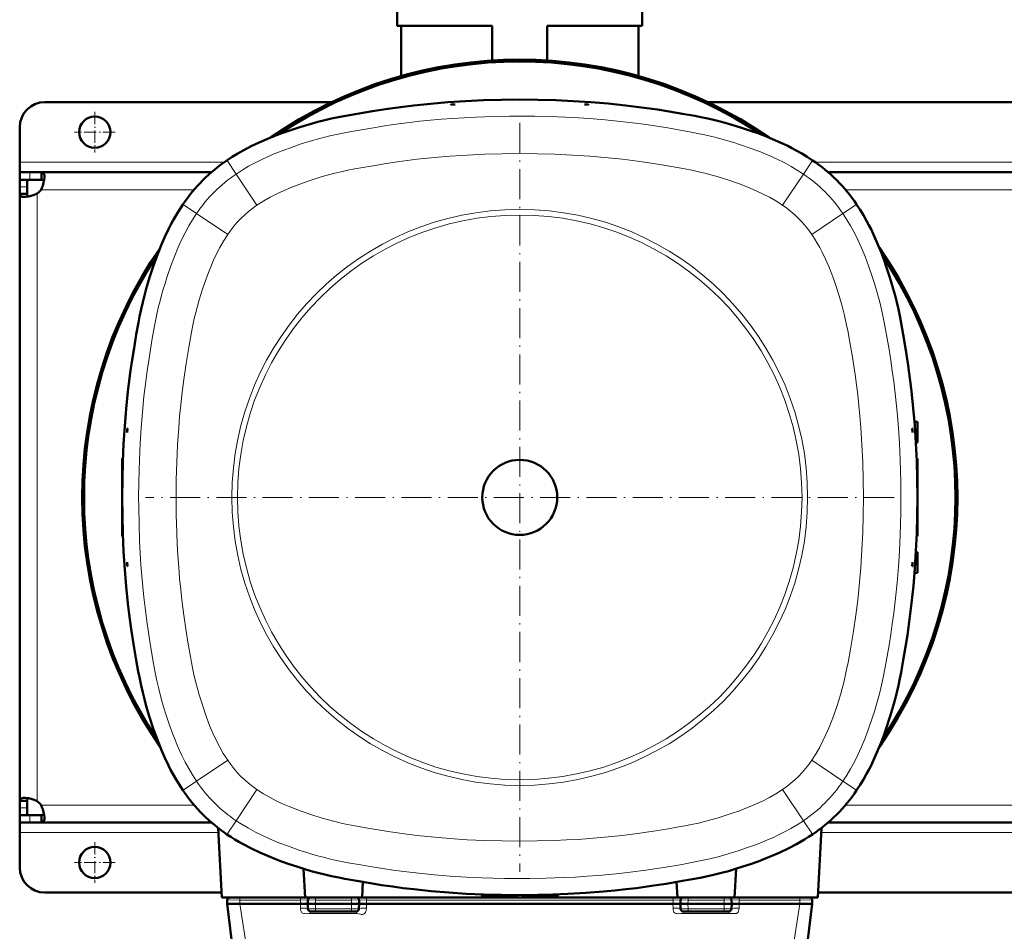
# Model space of a CAD drawing. Extents: x -1768 to 2122, y -1862 to 865.
# Tile 7 of 63: x -303 to 90, y -1550 to -1185. Entities that reach past the tile are written whole.
import ezdxf

# ---------------------------------------------------------------- set-up
doc = ezdxf.new("R2010")
doc.units = 0
doc.linetypes.add('DASHDOT', pattern=[18.5, 12, -3, 0.5, -3])

msp = doc.modelspace()

# ---------------------------------------------------------------- linework, layer by layer
at = {"color": 7, "lineweight": 50}
for p, q in [((-152.43, -1187.67), (-152.43, -1181.17)), ((-54.43, -1187.67), (-54.43, -1181.17)), ((-114.43, -1187.67), (-152.43, -1187.67)), ((-150.93, -1207.75), (-150.93, -1187.67)), ((-114.43, -1201.52), (-114.43, -1187.67)), ((-54.43, -1187.67), (-92.43, -1187.67)), ((-92.43, -1201.52), (-92.43, -1187.67)), ((-55.93, -1207.75), (-55.93, -1187.67)), ((-178.66, -1218.17), (-293.43, -1218.17)), ((-129.32, -1219.17), (-130.98, -1219.28)), ((-130.98, -1219.28), (-130.97, -1219.17)), ((-130.97, -1219.17), (-129.32, -1219.17)), ((-75.92, -1219.17), (-77.56, -1219.17)), ((-77.56, -1219.17), (-75.91, -1219.28)), ((-75.91, -1219.28), (-75.92, -1219.17)), ((321.34, -1218.17), (-28.21, -1218.17)), ((-303.43, -1242.17), (-303.43, -1228.17)), ((-303.43, -1246.17), (-303.43, -1242.17)), ((-303.43, -1246.17), (-303.43, -1249.17)), ((-299.32, -1246.17), (-303.43, -1246.17)), ((-294.76, -1246.17), (-299.32, -1246.17)), ((-294.76, -1246.17), (-294.76, -1249.17)), ((-226.75, -1246.17), (-294.76, -1246.17)), ((273.25, -1246.17), (19.86, -1246.17)), ((-303.43, -1249.17), (-303.3, -1249.17)), ((-303.43, -1249.17), (-303.43, -1252.04)), ((-299.32, -1249.17), (-303.43, -1249.17)), ((-303.43, -1252.04), (-303.43, -1254.84)), ((-300.43, -1249.17), (-300.43, -1252.04)), ((-300.43, -1254.84), (-300.43, -1252.04)), ((-299.32, -1249.17), (-294.76, -1249.17)), ((-303.43, -1254.84), (-300.43, -1254.84)), ((-303.43, -1254.84), (-303.43, -1376.17)), ((55.56, -1346.04), (54.4, -1346)), ((55.56, -1346.04), (54.4, -1346)), ((55.56, -1346.04), (54.4, -1346)), ((55.56, -1346.04), (54.4, -1346)), ((55.56, -1350.17), (55.56, -1346.04)), ((-260.33, -1348.64), (-260.44, -1348.64)), ((-260.44, -1350.29), (-260.33, -1348.64)), ((-260.44, -1348.64), (-260.44, -1350.29)), ((53.44, -1348.64), (53.56, -1348.64)), ((53.56, -1350.29), (53.44, -1348.64)), ((53.56, -1348.64), (53.56, -1350.29)), ((55.56, -1354.29), (55.56, -1350.17)), ((55.56, -1354.29), (54.96, -1354.32)), ((-262.44, -1360.67), (-262.15, -1360.65)), ((-262.44, -1375.77), (-262.44, -1360.67)), ((55.56, -1360.67), (55.26, -1360.65)), ((55.56, -1376.17), (55.56, -1360.67)), ((-303.43, -1497.5), (-303.43, -1376.17)), ((-262.44, -1391.67), (-262.44, -1376.57)), ((55.56, -1391.67), (55.56, -1376.17)), ((-262.44, -1391.67), (-262.15, -1391.69)), ((55.56, -1391.67), (55.26, -1391.69)), ((55.56, -1398.04), (54.96, -1398.02)), ((55.56, -1398.04), (54.96, -1398.02)), ((55.56, -1398.04), (54.96, -1398.02)), ((55.56, -1398.04), (54.96, -1398.02)), ((55.56, -1402.17), (55.56, -1398.04)), ((-260.44, -1403.7), (-260.44, -1402.05)), ((-260.44, -1402.05), (-260.33, -1403.7)), ((-260.33, -1403.7), (-260.44, -1403.7)), ((53.56, -1402.05), (53.44, -1403.7)), ((53.44, -1403.7), (53.56, -1403.7)), ((53.56, -1403.7), (53.56, -1402.05)), ((55.56, -1406.29), (55.56, -1402.17)), ((55.56, -1406.29), (54.4, -1406.33)), ((-303.43, -1497.5), (-300.43, -1497.5)), ((-303.43, -1500.3), (-303.43, -1497.5)), ((-300.43, -1500.3), (-300.43, -1497.5)), ((-303.43, -1503.17), (-303.43, -1500.3)), ((-303.43, -1503.17), (-300.43, -1503.17)), ((-303.43, -1506.17), (-303.43, -1503.17)), ((-299.32, -1503.17), (-303.43, -1503.17)), ((-300.43, -1503.17), (-300.43, -1500.3)), ((-294.76, -1503.17), (-299.32, -1503.17)), ((-294.76, -1506.17), (-294.76, -1503.17)), ((-303.43, -1506.17), (-303.43, -1510.17)), ((-299.32, -1506.17), (-303.43, -1506.17)), ((-294.76, -1506.17), (-299.32, -1506.17)), ((-226.75, -1506.17), (-294.76, -1506.17)), ((273.25, -1506.17), (19.86, -1506.17)), ((-303.43, -1510.17), (-303.43, -1524.17)), ((-224.08, -1508.35), (-222.62, -1536.17)), ((17.19, -1508.35), (15.73, -1536.17)), ((-189.93, -1524.64), (-189.32, -1536.17)), ((-16.96, -1524.64), (-17.56, -1536.17)), ((-166.15, -1529.93), (-166.48, -1536.17)), ((-40.73, -1529.93), (-40.4, -1536.17)), ((-222.73, -1534.17), (-293.43, -1534.17)), ((-118.94, -1535.17), (-118.96, -1534.87)), ((-118.94, -1535.17), (-104.07, -1535.17)), ((-102.81, -1535.17), (-87.94, -1535.17)), ((-87.94, -1535.17), (-87.93, -1534.87)), ((277.27, -1534.17), (15.84, -1534.17)), ((-189.32, -1536.17), (-222.62, -1536.17)), ((-220.4, -1537.14), (-220.44, -1538.67)), ((-220.44, -1538.67), (-215.46, -1538.67)), ((-216.96, -1567.06), (-220.44, -1538.67)), ((-215.46, -1538.67), (-215.44, -1538.67)), ((-215.44, -1538.67), (-191.19, -1538.67)), ((-191.19, -1538.67), (-191.18, -1538.67)), ((-189.32, -1538.67), (-191.18, -1538.67)), ((-166.48, -1536.17), (-189.32, -1536.17)), ((-189.32, -1538.67), (-188.19, -1538.67)), ((-188.19, -1538.67), (-188.15, -1537.14)), ((-188.19, -1538.67), (-188.14, -1540.7)), ((-185.19, -1538.67), (-188.19, -1538.67)), ((-170.69, -1538.67), (-185.19, -1538.67)), ((-167.69, -1538.67), (-170.69, -1538.67)), ((-167.69, -1538.67), (-167.75, -1540.7)), ((-167.69, -1538.67), (-167.73, -1537.14)), ((-166.57, -1538.67), (-167.69, -1538.67)), ((-164.7, -1538.67), (-166.57, -1538.67)), ((-40.4, -1536.17), (-166.48, -1536.17)), ((-164.7, -1538.67), (-164.69, -1538.67)), ((-164.69, -1538.67), (-42.19, -1538.67)), ((-42.19, -1538.67), (-42.18, -1538.67)), ((-40.32, -1538.67), (-42.18, -1538.67)), ((-17.56, -1536.17), (-40.4, -1536.17)), ((-40.32, -1538.67), (-39.19, -1538.67)), ((-39.15, -1537.14), (-39.19, -1538.67)), ((-39.19, -1538.67), (-36.19, -1538.67)), ((-39.14, -1540.7), (-39.19, -1538.67)), ((-21.69, -1538.67), (-36.19, -1538.67)), ((-21.69, -1538.67), (-18.69, -1538.67)), ((-18.75, -1540.7), (-18.69, -1538.67)), ((-18.73, -1537.14), (-18.69, -1538.67)), ((-17.57, -1538.67), (-18.69, -1538.67)), ((-15.7, -1538.67), (-17.57, -1538.67)), ((15.73, -1536.17), (-17.56, -1536.17)), ((-15.7, -1538.67), (-15.69, -1538.67)), ((-15.69, -1538.67), (8.56, -1538.67)), ((8.56, -1538.67), (8.57, -1538.67)), ((8.57, -1538.67), (13.56, -1538.67)), ((10.07, -1567.06), (13.56, -1538.67)), ((13.52, -1537.14), (13.56, -1538.67)), ((-185.14, -1541.67), (-187.14, -1541.67)), ((-170.75, -1541.67), (-185.14, -1541.67)), ((-168.75, -1541.67), (-170.75, -1541.67)), ((-38.14, -1541.67), (-36.14, -1541.67)), ((-21.75, -1541.67), (-36.14, -1541.67)), ((-21.75, -1541.67), (-19.75, -1541.67))]:
    msp.add_line(p, q, dxfattribs=at)
at = {"color": 7, "linetype": 'DASHDOT', "lineweight": 18, "ltscale": 0.40625}
for p, q in [((-273.43, -1222.04), (-273.43, -1238.29)), ((-265.31, -1230.17), (-281.56, -1230.17)), ((-273.43, -1514.04), (-273.43, -1530.29)), ((-265.31, -1522.17), (-281.56, -1522.17))]:
    msp.add_line(p, q, dxfattribs=at)
at = {"color": 7, "linetype": 'DASHDOT', "lineweight": 18}
for p, q in [((-103.44, -1226.49), (-103.44, -1525.85)), ((46.23, -1376.17), (-253.12, -1376.17))]:
    msp.add_line(p, q, dxfattribs=at)
at = {"color": 7, "lineweight": 18}
for p, q in [((-221.6, -1242.17), (-303.43, -1242.17)), ((-220.55, -1241.45), (-220.51, -1241.52)), ((-216.89, -1246.92), (-220.51, -1241.52)), ((10, -1246.92), (13.62, -1241.52)), ((13.67, -1241.45), (13.62, -1241.52)), ((278.4, -1242.17), (14.72, -1242.17)), ((-299.32, -1246.17), (-299.32, -1249.17)), ((-216.89, -1246.92), (-208.54, -1259.36)), ((10, -1246.92), (1.66, -1259.36)), ((-303.43, -1252.04), (-300.43, -1252.04)), ((-296.43, -1254.7), (-296.43, -1376.17)), ((-233.7, -1253.17), (-294.9, -1253.17)), ((266.3, -1253.17), (26.82, -1253.17)), ((-238.16, -1259.06), (-238.09, -1259.11)), ((-232.69, -1262.73), (-238.09, -1259.11)), ((25.81, -1262.73), (31.21, -1259.11)), ((31.28, -1259.06), (31.21, -1259.11)), ((-232.69, -1262.73), (-220.25, -1271.07)), ((13.37, -1271.07), (25.81, -1262.73)), ((-296.43, -1497.64), (-296.43, -1376.17)), ((-232.69, -1489.61), (-220.25, -1481.27)), ((25.81, -1489.61), (13.37, -1481.27)), ((-232.69, -1489.61), (-238.09, -1493.23)), ((25.81, -1489.61), (31.21, -1493.23)), ((-238.16, -1493.28), (-238.09, -1493.23)), ((-216.89, -1505.42), (-208.54, -1492.98)), ((10, -1505.42), (1.66, -1492.98)), ((31.28, -1493.28), (31.21, -1493.23)), ((-233.7, -1499.17), (-294.9, -1499.17)), ((266.3, -1499.17), (26.82, -1499.17)), ((-303.43, -1500.3), (-300.43, -1500.3)), ((-299.32, -1506.17), (-299.32, -1503.17)), ((-216.89, -1505.42), (-220.51, -1510.82)), ((10, -1505.42), (13.62, -1510.82)), ((-223.98, -1510.17), (-303.43, -1510.17)), ((-220.55, -1510.89), (-220.51, -1510.82)), ((13.67, -1510.89), (13.62, -1510.82)), ((276.02, -1510.17), (17.1, -1510.17)), ((-210.68, -1568.92), (-215.46, -1538.67)), ((-215.4, -1537.14), (-215.44, -1538.67)), ((-215.4, -1536.17), (-215.4, -1537.14)), ((-215.4, -1537.14), (-191.15, -1537.14)), ((-191.15, -1537.14), (-191.19, -1538.67)), ((-191.18, -1538.67), (-191.14, -1540.41)), ((-191.15, -1536.17), (-191.15, -1537.14)), ((-185.19, -1538.67), (-185.15, -1537.14)), ((-185.19, -1538.67), (-185.14, -1540.7)), ((-185.15, -1536.17), (-185.15, -1537.14)), ((-170.73, -1537.14), (-185.15, -1537.14)), ((-170.75, -1540.7), (-170.69, -1538.67)), ((-170.73, -1537.14), (-170.73, -1536.17)), ((-170.73, -1537.14), (-170.69, -1538.67)), ((-164.75, -1540.41), (-164.7, -1538.67)), ((-164.73, -1536.17), (-164.73, -1537.14)), ((-164.73, -1537.14), (-42.15, -1537.14)), ((-164.73, -1537.14), (-164.69, -1538.67)), ((-42.15, -1537.14), (-42.19, -1538.67)), ((-42.18, -1538.67), (-42.14, -1540.41)), ((-42.15, -1536.17), (-42.15, -1537.14)), ((-36.15, -1537.14), (-36.19, -1538.67)), ((-36.14, -1540.7), (-36.19, -1538.67)), ((-36.15, -1537.14), (-36.15, -1536.17)), ((-21.73, -1537.14), (-36.15, -1537.14)), ((-21.75, -1540.7), (-21.69, -1538.67)), ((-21.73, -1536.17), (-21.73, -1537.14)), ((-21.73, -1537.14), (-21.69, -1538.67)), ((-15.75, -1540.41), (-15.7, -1538.67)), ((-15.73, -1536.17), (-15.73, -1537.14)), ((-15.73, -1537.14), (8.52, -1537.14)), ((-15.73, -1537.14), (-15.69, -1538.67)), ((3.8, -1568.92), (8.57, -1538.67)), ((8.52, -1536.17), (8.52, -1537.14)), ((8.52, -1537.14), (8.56, -1538.67)), ((-187.14, -1541.67), (-187.14, -1542.55)), ((-187.14, -1542.55), (-185.54, -1542.55)), ((-185.54, -1542.55), (-170.35, -1542.55)), ((-170.75, -1540.7), (-185.14, -1540.7)), ((-185.14, -1541.67), (-185.14, -1540.7)), ((-170.75, -1540.7), (-170.75, -1541.67)), ((-170.35, -1542.55), (-170.25, -1542.55)), ((-170.25, -1542.55), (-168.75, -1542.55)), ((-168.75, -1541.67), (-168.75, -1542.55)), ((-38.14, -1541.67), (-38.14, -1542.55)), ((-38.14, -1542.55), (-36.54, -1542.55)), ((-36.54, -1542.55), (-21.35, -1542.55)), ((-21.75, -1540.7), (-36.14, -1540.7)), ((-36.14, -1540.7), (-36.14, -1541.67)), ((-21.75, -1541.67), (-21.75, -1540.7)), ((-21.35, -1542.55), (-21.25, -1542.55)), ((-21.25, -1542.55), (-19.75, -1542.55)), ((-19.75, -1541.67), (-19.75, -1542.55))]:
    msp.add_line(p, q, dxfattribs=at)
at = {"color": 7, "linetype": 'DASHDOT', "lineweight": 18, "ltscale": 0.034585}
msp.add_line((55.67, -1350.17), (54.29, -1350.17), dxfattribs=at)
at = {"color": 7, "linetype": 'DASHDOT', "lineweight": 18, "ltscale": 0.00894}
msp.add_line((55.59, -1376.17), (55.23, -1376.17), dxfattribs=at)
at = {"color": 7, "linetype": 'DASHDOT', "lineweight": 18, "ltscale": 0.034563}
msp.add_line((55.67, -1402.17), (54.29, -1402.17), dxfattribs=at)
at = {"color": 7, "lineweight": 50}
for points in [[(-220.55, -1241.45), (-218.41, -1240.05), (-216.22, -1238.72), (-214, -1237.46), (-212.31, -1236.55), (-210.6, -1235.68), (-207.6, -1234.25), (-204.54, -1232.92), (-201.45, -1231.67), (-198.63, -1230.62), (-195.79, -1229.61), (-191.35, -1228.14), (-186.86, -1226.79), (-184.15, -1226.05), (-181.42, -1225.36), (-178.7, -1224.74), (-175.33, -1224.05), (-173.06, -1223.61), (-168.53, -1222.81), (-162.33, -1221.78), (-156.22, -1220.83), (-150.09, -1219.99), (-145.87, -1219.48), (-139.08, -1218.79), (-132.27, -1218.22), (-125.1, -1217.76), (-117.92, -1217.43), (-110.77, -1217.23), (-103.44, -1217.17)], [(13.67, -1241.45), (11.52, -1240.05), (9.33, -1238.72), (7.11, -1237.46), (5.42, -1236.55), (3.72, -1235.68), (0.71, -1234.25), (-2.34, -1232.92), (-5.44, -1231.67), (-8.26, -1230.62), (-11.1, -1229.61), (-15.54, -1228.14), (-20.02, -1226.79), (-22.74, -1226.05), (-25.46, -1225.36), (-28.19, -1224.74), (-31.08, -1224.14), (-33.49, -1223.68), (-38.32, -1222.81), (-43.73, -1221.91), (-48.4, -1221.17), (-52.66, -1220.54), (-58.97, -1219.72), (-61.09, -1219.48), (-68.05, -1218.76), (-75.05, -1218.19), (-82.05, -1217.74), (-89.04, -1217.42), (-96.21, -1217.23), (-103.44, -1217.17)], [(-293.56, -1248.13), (-293.63, -1249.19), (-293.85, -1250.36), (-294.21, -1251.57), (-294.52, -1252.38), (-294.9, -1253.17)], [(-294.76, -1246.17), (-294.37, -1246.23), (-294.06, -1246.4), (-293.83, -1246.7), (-293.66, -1247.12), (-293.58, -1247.59), (-293.56, -1248.13)], [(-294.76, -1249.17), (-294.3, -1249.22), (-293.94, -1249.37), (-293.7, -1249.64)], [(-301.48, -1256.05), (-301.95, -1256.03), (-302.38, -1255.96), (-302.65, -1255.89), (-302.88, -1255.79), (-303.11, -1255.64), (-303.27, -1255.45), (-303.4, -1255.17), (-303.43, -1254.84)], [(-296.43, -1254.7), (-297.01, -1254.99), (-297.6, -1255.24), (-298.79, -1255.64), (-299.97, -1255.9), (-301.07, -1256.03), (-301.48, -1256.05)], [(-299.96, -1255.9), (-300.23, -1255.66), (-300.39, -1255.31), (-300.43, -1254.84)], [(-238.16, -1259.06), (-239.56, -1261.21), (-240.89, -1263.39), (-242.16, -1265.61), (-243.06, -1267.3), (-243.94, -1269.01), (-245.36, -1272.02), (-246.69, -1275.07), (-247.94, -1278.17), (-249, -1280.98), (-250, -1283.82), (-251.47, -1288.27), (-252.82, -1292.75), (-253.56, -1295.46), (-254.25, -1298.19), (-254.87, -1300.92), (-255.47, -1303.81), (-255.94, -1306.21), (-256.8, -1311.04), (-257.7, -1316.46), (-258.44, -1321.13), (-259.07, -1325.39), (-259.89, -1331.7), (-260.14, -1333.81), (-260.85, -1340.78), (-261.42, -1347.77), (-261.87, -1354.77), (-262.19, -1361.77), (-262.38, -1368.93), (-262.44, -1376.17)], [(31.28, -1259.06), (32.67, -1261.21), (34, -1263.39), (35.27, -1265.61), (36.18, -1267.3), (37.05, -1269.01), (38.48, -1272.02), (39.81, -1275.07), (41.05, -1278.17), (42.11, -1280.98), (43.12, -1283.82), (44.58, -1288.27), (45.93, -1292.75), (46.68, -1295.46), (47.36, -1298.19), (47.99, -1300.92), (48.68, -1304.28), (49.11, -1306.55), (49.92, -1311.09), (50.95, -1317.28), (51.9, -1323.4), (52.74, -1329.52), (53.24, -1333.75), (53.94, -1340.53), (54.51, -1347.34), (54.97, -1354.52), (55.3, -1361.69), (55.49, -1368.84), (55.56, -1376.17)], [(-238.16, -1493.28), (-239.56, -1491.13), (-240.89, -1488.95), (-242.16, -1486.73), (-243.06, -1485.04), (-243.94, -1483.33), (-245.36, -1480.32), (-246.69, -1477.27), (-247.94, -1474.17), (-249, -1471.35), (-250, -1468.51), (-251.47, -1464.07), (-252.82, -1459.59), (-253.56, -1456.87), (-254.25, -1454.15), (-254.87, -1451.42), (-255.57, -1448.06), (-256, -1445.79), (-256.81, -1441.25), (-257.88, -1434.77), (-258.81, -1428.8), (-259.62, -1422.82), (-260.13, -1418.59), (-260.83, -1411.81), (-261.39, -1405), (-261.86, -1397.82), (-262.19, -1390.65), (-262.38, -1383.5), (-262.44, -1376.17)], [(31.28, -1493.28), (32.67, -1491.13), (34, -1488.95), (35.27, -1486.73), (36.18, -1485.04), (37.05, -1483.33), (38.48, -1480.32), (39.81, -1477.27), (41.05, -1474.17), (42.11, -1471.35), (43.12, -1468.51), (44.58, -1464.07), (45.93, -1459.59), (46.68, -1456.87), (47.36, -1454.15), (47.99, -1451.42), (48.59, -1448.53), (49.05, -1446.12), (49.91, -1441.3), (50.82, -1435.88), (51.56, -1431.21), (52.18, -1426.95), (53.01, -1420.64), (53.25, -1418.53), (53.96, -1411.56), (54.54, -1404.57), (54.98, -1397.57), (55.3, -1390.57), (55.5, -1383.41), (55.56, -1376.17)], [(-301.48, -1496.29), (-301.95, -1496.31), (-302.38, -1496.37), (-302.65, -1496.45), (-302.88, -1496.55), (-303.11, -1496.7), (-303.27, -1496.89), (-303.4, -1497.17), (-303.43, -1497.5)], [(-296.43, -1497.64), (-297.01, -1497.35), (-297.6, -1497.1), (-298.79, -1496.7), (-299.97, -1496.44), (-301.07, -1496.3), (-301.48, -1496.29)], [(-299.96, -1496.44), (-300.23, -1496.68), (-300.39, -1497.03), (-300.43, -1497.5)], [(-293.56, -1504.21), (-293.63, -1503.15), (-293.85, -1501.98), (-294.21, -1500.77), (-294.52, -1499.96), (-294.9, -1499.17)], [(-294.76, -1503.17), (-294.3, -1503.12), (-293.94, -1502.97), (-293.7, -1502.7)], [(-294.76, -1506.17), (-294.37, -1506.11), (-294.06, -1505.94), (-293.83, -1505.64), (-293.66, -1505.21), (-293.58, -1504.75), (-293.56, -1504.21)], [(-220.55, -1510.89), (-218.98, -1511.92), (-217.38, -1512.92), (-215.76, -1513.89), (-214.12, -1514.82), (-210.79, -1516.57), (-207.4, -1518.18), (-203.93, -1519.67), (-201.35, -1520.7), (-198.75, -1521.68), (-195.71, -1522.75), (-192.66, -1523.78), (-189.77, -1524.69), (-186.86, -1525.55), (-184.15, -1526.29), (-181.42, -1526.97), (-178.7, -1527.6), (-175.8, -1528.2), (-173.4, -1528.66), (-168.57, -1529.53), (-163.15, -1530.43), (-158.69, -1531.14), (-154.22, -1531.8), (-150.02, -1532.36), (-145.8, -1532.86), (-138.83, -1533.58), (-131.84, -1534.15), (-124.84, -1534.6), (-117.84, -1534.91), (-110.68, -1535.11), (-103.44, -1535.17)], [(13.67, -1510.89), (12.09, -1511.92), (10.49, -1512.92), (8.87, -1513.89), (7.24, -1514.82), (3.91, -1516.57), (0.51, -1518.18), (-2.95, -1519.67), (-5.54, -1520.7), (-8.14, -1521.68), (-11.17, -1522.75), (-14.23, -1523.78), (-17.12, -1524.69), (-20.02, -1525.55), (-22.74, -1526.29), (-25.46, -1526.97), (-28.19, -1527.6), (-31.26, -1528.24), (-34.35, -1528.82), (-38.36, -1529.53), (-44.84, -1530.61), (-50.81, -1531.53), (-56.79, -1532.35), (-61.02, -1532.86), (-65.47, -1533.33), (-69.93, -1533.74), (-77.05, -1534.29), (-84.17, -1534.71), (-90.15, -1534.95), (-96.11, -1535.11), (-103.44, -1535.17)]]:
    msp.add_lwpolyline(points, dxfattribs=at)
at = {"color": 7, "lineweight": 18}
for points in [[(-216.89, -1246.92), (-214.4, -1245.32), (-211.87, -1243.81), (-209.29, -1242.4), (-206.65, -1241.08), (-204.61, -1240.12), (-202.53, -1239.22), (-200.32, -1238.31), (-198.09, -1237.44), (-194.5, -1236.14), (-190.85, -1234.9), (-187.2, -1233.75), (-183.34, -1232.65), (-179.46, -1231.67), (-176.79, -1231.07), (-172.19, -1230.15), (-168.36, -1229.46), (-161.12, -1228.25), (-157.5, -1227.68), (-153.89, -1227.15), (-147.59, -1226.32), (-143.38, -1225.84), (-139.16, -1225.41), (-134.77, -1225.02), (-130.38, -1224.69), (-125.71, -1224.39), (-121.03, -1224.15), (-113.91, -1223.89), (-107.49, -1223.77), (-103.44, -1223.76)], [(-103.44, -1223.76), (-97.39, -1223.8), (-92.84, -1223.89), (-88.31, -1224.04), (-81.97, -1224.34), (-75.64, -1224.75), (-69.32, -1225.26), (-63.09, -1225.88), (-57.1, -1226.59), (-52.88, -1227.16), (-48.66, -1227.79), (-44.29, -1228.49), (-39.93, -1229.22), (-34.84, -1230.12), (-32.16, -1230.64), (-29.51, -1231.19), (-27.2, -1231.72), (-24.91, -1232.29), (-22.57, -1232.92), (-20.23, -1233.59), (-17.89, -1234.31), (-15.55, -1235.06), (-10.9, -1236.67), (-7.12, -1238.09), (-3.41, -1239.62), (-0.52, -1240.94), (2.31, -1242.35), (5.08, -1243.87), (7.56, -1245.35), (10, -1246.92)], [(-103.44, -1238.73), (-110.45, -1238.8), (-117.45, -1238.99), (-122.12, -1239.19), (-126.75, -1239.46), (-131.37, -1239.78), (-135.91, -1240.15), (-140.28, -1240.57), (-144.43, -1241.02), (-150.53, -1241.8), (-156.87, -1242.74), (-162.1, -1243.59), (-167, -1244.43), (-169.44, -1244.87), (-172.19, -1245.41), (-174.9, -1245.99), (-177.39, -1246.58), (-179.87, -1247.23), (-182.41, -1247.96), (-185.24, -1248.83), (-188.06, -1249.76), (-191.35, -1250.92), (-194.58, -1252.15), (-197.73, -1253.46), (-200.55, -1254.77), (-203.3, -1256.18), (-205.8, -1257.62), (-208.54, -1259.36)], [(-103.44, -1238.73), (-96.4, -1238.8), (-89.38, -1238.99), (-82.41, -1239.32), (-75.46, -1239.78), (-71.01, -1240.15), (-66.56, -1240.58), (-62.41, -1241.03), (-56.31, -1241.81), (-49.96, -1242.75), (-42.72, -1243.94), (-37.44, -1244.88), (-34.57, -1245.43), (-31.97, -1245.99), (-29.49, -1246.58), (-27.01, -1247.23), (-24.46, -1247.96), (-20.28, -1249.27), (-16.02, -1250.74), (-13.6, -1251.64), (-11.23, -1252.58), (-8.61, -1253.7), (-6.07, -1254.9), (-3.58, -1256.19), (-0.99, -1257.68), (1.66, -1259.36)], [(-255.86, -1376.17), (-255.81, -1370.11), (-255.72, -1365.57), (-255.57, -1361.03), (-255.27, -1354.7), (-254.86, -1348.37), (-254.35, -1342.05), (-253.73, -1335.82), (-253.02, -1329.83), (-252.45, -1325.61), (-251.82, -1321.39), (-251.12, -1317.02), (-250.39, -1312.65), (-249.49, -1307.56), (-248.97, -1304.89), (-248.42, -1302.23), (-247.89, -1299.93), (-247.32, -1297.63), (-246.7, -1295.29), (-246.02, -1292.96), (-245.31, -1290.62), (-244.55, -1288.28), (-242.95, -1283.63), (-241.52, -1279.85), (-239.99, -1276.14), (-238.68, -1273.25), (-237.26, -1270.42), (-235.75, -1267.65), (-234.26, -1265.16), (-232.69, -1262.73)], [(48.97, -1376.17), (48.93, -1370.11), (48.83, -1365.57), (48.68, -1361.03), (48.38, -1354.7), (47.98, -1348.37), (47.46, -1342.05), (46.85, -1335.82), (46.14, -1329.83), (45.56, -1325.61), (44.93, -1321.39), (44.24, -1317.02), (43.51, -1312.65), (42.6, -1307.56), (42.09, -1304.89), (41.53, -1302.23), (41.01, -1299.93), (40.44, -1297.63), (39.81, -1295.29), (39.14, -1292.96), (38.42, -1290.62), (37.67, -1288.28), (36.06, -1283.63), (34.64, -1279.85), (33.1, -1276.14), (31.79, -1273.25), (30.38, -1270.42), (28.86, -1267.65), (27.38, -1265.16), (25.81, -1262.73)], [(-240.88, -1376.17), (-240.82, -1369.13), (-240.62, -1362.1), (-240.29, -1355.14), (-239.83, -1348.19), (-239.46, -1343.73), (-239.04, -1339.29), (-238.58, -1335.13), (-237.81, -1329.04), (-236.86, -1322.69), (-235.67, -1315.45), (-234.74, -1310.17), (-234.18, -1307.3), (-233.62, -1304.7), (-233.03, -1302.21), (-232.38, -1299.74), (-231.65, -1297.19), (-230.34, -1293), (-228.87, -1288.74), (-227.97, -1286.33), (-227.03, -1283.96), (-225.91, -1281.34), (-224.71, -1278.79), (-223.43, -1276.31), (-221.94, -1273.71), (-220.25, -1271.07)], [(33.99, -1376.17), (33.93, -1369.16), (33.74, -1362.16), (33.41, -1355.19), (32.95, -1348.24), (32.57, -1343.7), (32.17, -1339.44), (31.7, -1335.18), (31.2, -1331.12), (30.64, -1327.06), (29.57, -1320.13), (28.44, -1313.42), (27.85, -1310.14), (27.29, -1307.28), (26.45, -1303.47), (25.49, -1299.72), (24.29, -1295.62), (22.96, -1291.52), (21.97, -1288.72), (21.08, -1286.31), (20.14, -1283.94), (18.86, -1280.96), (17.47, -1278.08), (16.54, -1276.3), (15.55, -1274.56), (14.55, -1272.9), (13.37, -1271.07)], [(-232.69, -1489.61), (-234.29, -1487.13), (-235.8, -1484.6), (-237.21, -1482.01), (-238.54, -1479.38), (-239.49, -1477.33), (-240.4, -1475.26), (-241.3, -1473.05), (-242.17, -1470.82), (-243.48, -1467.22), (-244.71, -1463.58), (-245.86, -1459.93), (-246.96, -1456.07), (-247.95, -1452.18), (-248.55, -1449.51), (-249.46, -1444.91), (-250.15, -1441.08), (-251.36, -1433.85), (-251.93, -1430.23), (-252.47, -1426.62), (-253.3, -1420.32), (-253.78, -1416.11), (-254.2, -1411.89), (-254.59, -1407.5), (-254.93, -1403.11), (-255.23, -1398.44), (-255.47, -1393.76), (-255.72, -1386.63), (-255.84, -1380.21), (-255.86, -1376.17)], [(-240.88, -1376.17), (-240.82, -1383.17), (-240.62, -1390.18), (-240.42, -1394.84), (-240.16, -1399.47), (-239.83, -1404.1), (-239.46, -1408.64), (-239.04, -1413), (-238.59, -1417.16), (-237.81, -1423.25), (-236.87, -1429.6), (-236.02, -1434.82), (-235.18, -1439.73), (-234.74, -1442.16), (-234.2, -1444.92), (-233.62, -1447.63), (-233.03, -1450.12), (-232.39, -1452.59), (-231.66, -1455.14), (-230.78, -1457.97), (-229.85, -1460.79), (-228.7, -1464.07), (-227.47, -1467.31), (-226.16, -1470.45), (-224.85, -1473.28), (-223.43, -1476.02), (-222, -1478.53), (-220.25, -1481.27)], [(33.99, -1376.17), (33.93, -1383.21), (33.73, -1390.24), (33.41, -1397.2), (32.94, -1404.15), (32.58, -1408.61), (32.15, -1413.05), (31.7, -1417.21), (30.92, -1423.3), (29.98, -1429.65), (28.79, -1436.89), (27.85, -1442.17), (27.29, -1445.04), (26.74, -1447.64), (26.14, -1450.13), (25.5, -1452.6), (24.77, -1455.15), (23.45, -1459.34), (21.98, -1463.6), (21.09, -1466.01), (20.15, -1468.38), (19.03, -1471), (17.83, -1473.55), (16.54, -1476.03), (15.05, -1478.63), (13.37, -1481.27)], [(48.97, -1376.17), (48.93, -1382.23), (48.83, -1386.77), (48.68, -1391.31), (48.38, -1397.64), (47.98, -1403.97), (47.46, -1410.29), (46.85, -1416.52), (46.14, -1422.51), (45.56, -1426.73), (44.93, -1430.95), (44.24, -1435.32), (43.51, -1439.69), (42.6, -1444.78), (42.09, -1447.45), (41.53, -1450.11), (41.01, -1452.41), (40.44, -1454.71), (39.81, -1457.04), (39.14, -1459.38), (38.42, -1461.72), (37.67, -1464.06), (36.06, -1468.71), (34.64, -1472.49), (33.1, -1476.2), (31.79, -1479.09), (30.38, -1481.92), (28.86, -1484.69), (27.38, -1487.18), (25.81, -1489.61)], [(-103.44, -1513.6), (-110.48, -1513.54), (-117.51, -1513.35), (-124.47, -1513.02), (-131.43, -1512.56), (-135.88, -1512.19), (-140.33, -1511.76), (-144.48, -1511.31), (-150.58, -1510.53), (-156.93, -1509.59), (-164.16, -1508.4), (-169.45, -1507.46), (-172.32, -1506.9), (-174.91, -1506.35), (-177.4, -1505.76), (-179.88, -1505.11), (-182.42, -1504.38), (-186.61, -1503.06), (-190.87, -1501.6), (-193.28, -1500.7), (-195.66, -1499.76), (-198.27, -1498.64), (-200.82, -1497.44), (-203.3, -1496.15), (-205.9, -1494.66), (-208.54, -1492.98)], [(-103.44, -1513.6), (-96.44, -1513.54), (-89.44, -1513.35), (-84.77, -1513.14), (-80.14, -1512.88), (-75.51, -1512.56), (-70.98, -1512.19), (-66.61, -1511.77), (-62.46, -1511.31), (-56.36, -1510.54), (-50.01, -1509.6), (-44.79, -1508.75), (-39.88, -1507.91), (-37.45, -1507.47), (-34.7, -1506.93), (-31.99, -1506.35), (-29.5, -1505.76), (-27.02, -1505.11), (-24.47, -1504.38), (-21.65, -1503.51), (-18.83, -1502.58), (-15.54, -1501.42), (-12.3, -1500.19), (-9.16, -1498.88), (-6.33, -1497.57), (-3.59, -1496.16), (-1.09, -1494.72), (1.66, -1492.98)], [(-103.44, -1528.58), (-109.5, -1528.54), (-114.04, -1528.45), (-118.58, -1528.3), (-124.92, -1528), (-131.24, -1527.59), (-137.57, -1527.08), (-143.79, -1526.46), (-149.78, -1525.75), (-154.01, -1525.18), (-158.23, -1524.55), (-162.59, -1523.85), (-166.96, -1523.12), (-172.05, -1522.22), (-174.73, -1521.7), (-177.38, -1521.14), (-179.69, -1520.62), (-181.98, -1520.05), (-184.32, -1519.42), (-186.65, -1518.75), (-188.99, -1518.03), (-191.34, -1517.28), (-195.99, -1515.67), (-199.77, -1514.25), (-203.47, -1512.72), (-206.36, -1511.4), (-209.19, -1509.99), (-211.97, -1508.47), (-214.45, -1506.99), (-216.89, -1505.42)], [(10, -1505.42), (7.52, -1507.02), (4.98, -1508.53), (2.4, -1509.94), (-0.23, -1511.26), (-2.28, -1512.22), (-4.36, -1513.12), (-6.56, -1514.03), (-8.8, -1514.9), (-12.39, -1516.2), (-16.03, -1517.44), (-19.68, -1518.58), (-23.54, -1519.69), (-27.43, -1520.67), (-30.1, -1521.27), (-34.7, -1522.19), (-38.53, -1522.88), (-45.76, -1524.09), (-49.38, -1524.66), (-52.99, -1525.19), (-59.29, -1526.02), (-63.5, -1526.5), (-67.72, -1526.93), (-72.11, -1527.32), (-76.5, -1527.65), (-81.18, -1527.95), (-85.85, -1528.19), (-92.98, -1528.45), (-99.4, -1528.57), (-103.44, -1528.58)], [(-220.4, -1537.14), (-220.4, -1537.14), (-220.39, -1537.14), (-219.67, -1537.13), (-215.4, -1537.14)], [(-188.15, -1537.14), (-188.15, -1537.14), (-188.16, -1537.14), (-188.2, -1537.14), (-188.52, -1537.13), (-191.15, -1537.14)], [(-188.15, -1537.14), (-188.15, -1537.14), (-188.11, -1537.14), (-187.78, -1537.13), (-185.15, -1537.14)], [(-170.73, -1537.14), (-168.04, -1537.13), (-167.77, -1537.14), (-167.74, -1537.14), (-167.73, -1537.14), (-167.73, -1537.14)], [(-164.73, -1537.14), (-167.42, -1537.13), (-167.7, -1537.14), (-167.73, -1537.14), (-167.73, -1537.14), (-167.73, -1537.14)], [(-39.15, -1537.14), (-39.15, -1537.14), (-39.16, -1537.14), (-39.2, -1537.14), (-39.52, -1537.13), (-42.15, -1537.14)], [(-39.15, -1537.14), (-39.15, -1537.14), (-39.11, -1537.14), (-38.78, -1537.13), (-36.15, -1537.14)], [(-21.73, -1537.14), (-19.04, -1537.13), (-18.77, -1537.14), (-18.74, -1537.14), (-18.73, -1537.14), (-18.73, -1537.14)], [(-15.73, -1537.14), (-18.42, -1537.13), (-18.7, -1537.14), (-18.73, -1537.14), (-18.73, -1537.14), (-18.73, -1537.14)], [(8.52, -1537.14), (12.59, -1537.13), (13.49, -1537.14), (13.51, -1537.14), (13.52, -1537.14)], [(-191.14, -1540.41), (-191.08, -1541.01), (-190.92, -1541.6), (-190.77, -1541.98), (-190.58, -1542.22), (-190.33, -1542.39), (-190.17, -1542.45), (-189.85, -1542.53), (-189.51, -1542.57), (-188.82, -1542.6), (-188.05, -1542.56), (-187.47, -1542.54), (-187.14, -1542.55)], [(-185.14, -1540.7), (-187.85, -1540.7), (-188.09, -1540.7), (-188.14, -1540.7), (-188.14, -1540.7), (-188.14, -1540.7)], [(-167.75, -1540.7), (-167.75, -1540.7), (-167.77, -1540.7), (-167.92, -1540.7), (-169.02, -1540.71), (-170.75, -1540.7)], [(-168.75, -1542.55), (-168.48, -1542.55), (-167.96, -1542.64), (-167.2, -1542.82), (-166.85, -1542.87), (-166.5, -1542.88), (-166.15, -1542.83), (-165.93, -1542.75), (-165.71, -1542.65), (-165.52, -1542.5), (-165.34, -1542.33), (-165.17, -1542.07), (-165.03, -1541.79), (-164.85, -1541.19), (-164.75, -1540.41)], [(-42.14, -1540.41), (-42.08, -1541.01), (-41.92, -1541.6), (-41.77, -1541.98), (-41.58, -1542.22), (-41.33, -1542.39), (-41.17, -1542.45), (-40.85, -1542.53), (-40.51, -1542.57), (-39.82, -1542.6), (-39.05, -1542.56), (-38.47, -1542.54), (-38.14, -1542.55)], [(-39.14, -1540.7), (-39.14, -1540.7), (-39.12, -1540.7), (-38.96, -1540.7), (-37.86, -1540.71), (-36.14, -1540.7)], [(-21.75, -1540.7), (-19.04, -1540.7), (-18.8, -1540.7), (-18.75, -1540.7), (-18.75, -1540.7), (-18.75, -1540.7)], [(-19.75, -1542.55), (-19.4, -1542.53), (-18.71, -1542.57), (-17.68, -1542.59), (-17.17, -1542.55), (-16.8, -1542.48), (-16.61, -1542.41), (-16.36, -1542.26), (-16.13, -1541.98), (-16.02, -1541.75), (-15.93, -1541.5), (-15.8, -1540.96), (-15.75, -1540.41)]]:
    msp.add_lwpolyline(points, dxfattribs=at)
at = {"color": 7, "lineweight": 50}
for centre, radius in [((-273.43, -1230.17), 6.25), ((-103.44, -1376.17), 15), ((-273.43, -1522.17), 6.25)]:
    msp.add_circle(centre, radius, dxfattribs=at)
at = {"color": 7, "lineweight": 18}
for radius in [115.14, 112.88]:
    msp.add_circle((-103.44, -1376.17), radius, dxfattribs=at)
at = {"color": 7, "lineweight": 50}
for centre, radius, start, end in [((-103.43, -1376.18), 175, 55.2801, 124.7106), ((-103.44, -1376.17), 174.8, 55.5582, 124.4418), ((-103.44, -1376.17), 174.27, 56.3177, 123.6821), ((-293.43, -1228.17), 10, 90, 180), ((-184.71, -1294.91), 64.36, 123.8463, 146.1537), ((-22.18, -1294.91), 64.36, 33.8463, 56.1537), ((-300.56, -1249.05), 7, 306.0861, 323.9183), ((-103.43, -1376.18), 175, 145.2894, 214.7199), ((-103.44, -1376.17), 174.8, 145.5582, 214.4418), ((-103.44, -1376.17), 174.27, 146.3183, 213.6815), ((-103.43, -1376.18), 175, 325.2571, 34.7336), ((-103.44, -1376.17), 174.8, 325.5582, 34.4418), ((-103.44, -1376.17), 174.27, 326.3179, 33.6823), ((-184.71, -1457.43), 64.36, 213.8463, 236.1537), ((-22.18, -1457.43), 64.36, 303.8463, 326.1537), ((-300.56, -1503.29), 7, 36.0817, 53.9139), ((-293.43, -1524.17), 10, 180, 270), ((-219.4, -1537.17), 1, 90, 178.5), ((-187.15, -1537.17), 1, 90, 178.5), ((-168.73, -1537.17), 1, 1.5, 90), ((-38.15, -1537.17), 1, 90, 178.5), ((-19.73, -1537.17), 1, 1.5, 90), ((12.52, -1537.17), 1, 1.5, 90), ((-187.14, -1540.67), 1, 181.5, 270), ((-168.75, -1540.67), 1, 270, 358.5), ((-38.14, -1540.67), 1, 181.5, 270), ((-19.75, -1540.67), 1, 270, 358.5)]:
    msp.add_arc(centre, radius, start, end, dxfattribs=at)
at = {"color": 7, "lineweight": 18}
for centre, radius, start, end in [((-184.7, -1294.91), 57.78, 123.846, 146.154), ((-22.18, -1294.91), 57.78, 33.846, 56.154), ((-184.7, -1294.91), 42.8, 123.846, 146.154), ((-22.18, -1294.91), 42.8, 33.846, 56.154), ((-184.7, -1457.43), 42.8, 213.846, 236.154), ((-22.18, -1457.43), 42.8, 303.846, 326.154), ((-184.7, -1457.43), 57.78, 213.846, 236.154), ((-22.18, -1457.43), 57.78, 303.846, 326.154)]:
    msp.add_arc(centre, radius, start, end, dxfattribs=at)
for centre, major_axis, start_param, end_param in [((-191.14, -1540.77), (3, 0.08), 0, 1.567606), ((-164.75, -1540.77), (-3, 0.08), 4.715579, 6.283185), ((-42.14, -1540.77), (3, 0.08), 0, 1.567606), ((-15.75, -1540.77), (-3, 0.08), 4.715579, 6.283185)]:
    msp.add_ellipse(centre, major_axis=major_axis, ratio=0.121828, start_param=start_param, end_param=end_param, dxfattribs=at)

doc.saveas('drawing.dxf')
